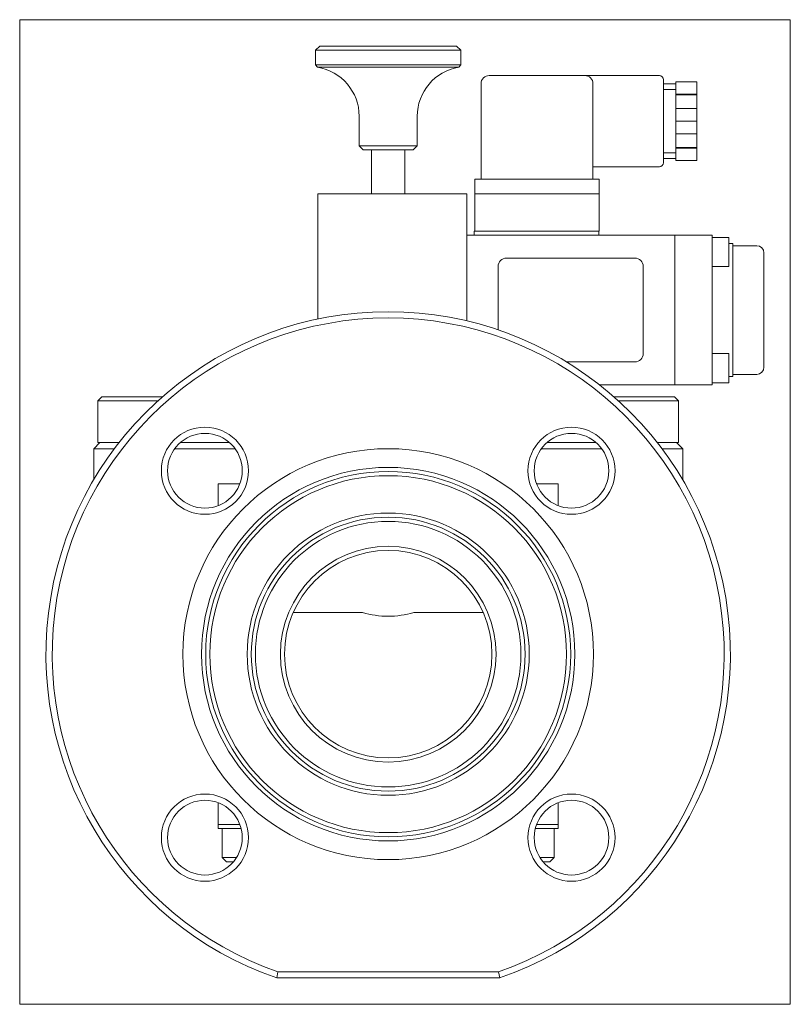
# Model space of a CAD drawing. Extents: x 115 to 301, y 36 to 273.
import ezdxf
from ezdxf.xclip import XClip

# ---------------------------------------------------------------- set-up
doc = ezdxf.new("R2010")
doc.units = 0
doc.header["$LTSCALE"] = 25.4
doc.header["$MEASUREMENT"] = 0
doc.header["$XCLIPFRAME"] = 2
doc.layers.get('0').update_dxf_attribs({"linetype": 'CONTINUOUS'})
for name, color, linetype in [('COKÓŁ_GNIAZDA_WT', 7, 'CONTINUOUS'), ('IMBUSM4X65', 7, 'CONTINUOUS'), ('NALEPKA_35X25', 7, 'CONTINUOUS'), ('OBUDOWA', 7, 'CONTINUOUS'), ('USZCZELKA', 7, 'CONTINUOUS'), ('USZCZELKA_COKOŁU', 7, 'CONTINUOUS'), ('WA_102_01_00_005', 7, 'CONTINUOUS'), ('WA_102_01_00_011', 7, 'CONTINUOUS'), ('WA_102_01_00_013', 7, 'CONTINUOUS'), ('WA_104_01_00_003', 7, 'CONTINUOUS'), ('WA_106_01_03BEZ_', 7, 'CONTINUOUS'), ('WA_209_01_00_003', 7, 'CONTINUOUS'), ('WA_209_01_00_007', 7, 'CONTINUOUS'), ('WA_209_02_00_007', 7, 'CONTINUOUS'), ('ŚRUBA_DŁAWIKA', 7, 'CONTINUOUS')]:
    doc.layers.add(name, color=color, linetype=linetype)

# ---------------------------------------------------------------- blocks, each defined once
blk = doc.blocks.new('SE1')
at = {"layer": 'COKÓŁ_GNIAZDA_WT', "color": 7, "linetype": 'CONTINUOUS', "lineweight": 0}
for p, q in [((224.45, 231.1), (224.45, 222.1)), ((227.95, 231.1), (228.45, 231.1)), ((228.45, 231.1), (250.45, 231.1)), ((250.45, 231.1), (250.95, 231.1)), ((254.45, 231.1), (254.45, 222.1)), ((224.45, 222.1), (228.45, 222.1)), ((228.45, 222.1), (250.45, 222.1)), ((250.45, 222.1), (254.45, 222.1))]:
    blk.add_line(p, q, dxfattribs=at)
at = {"layer": 'IMBUSM4X65', "color": 7, "linetype": 'CONTINUOUS', "lineweight": 0}
for p, q in [((285.67, 220.6), (281.67, 220.6)), ((285.67, 220.6), (285.67, 213.6)), ((281.67, 213.6), (285.67, 213.6)), ((285.67, 192.6), (281.67, 192.6)), ((285.67, 192.6), (285.67, 185.6)), ((281.67, 185.6), (285.67, 185.6))]:
    blk.add_line(p, q, dxfattribs=at)
at = {"layer": 'NALEPKA_35X25', "color": 7, "linetype": 'CONTINUOUS', "lineweight": 0}
for p, q in [((230.07, 213.6), (230.07, 198.33)), ((263.07, 215.6), (232.07, 215.6)), ((265.07, 192.6), (265.07, 213.6)), ((246.59, 190.6), (263.07, 190.6))]:
    blk.add_line(p, q, dxfattribs=at)
for centre, start, end in [((232.07, 213.6), 90, 180), ((263.07, 213.6), 0, 90), ((263.07, 192.6), 270, 360)]:
    blk.add_arc(centre, 2, start, end, dxfattribs=at)
at = {"layer": 'OBUDOWA', "color": 7, "linetype": 'CONTINUOUS', "lineweight": 0}
for p, q in [((227.95, 259.6), (250.95, 259.6)), ((268.95, 259.6), (250.95, 259.6)), ((269.95, 238.6), (269.95, 258.6)), ((225.95, 234.6), (225.95, 257.6)), ((252.95, 257.6), (252.95, 234.6)), ((252.95, 237.6), (268.95, 237.6))]:
    blk.add_line(p, q, dxfattribs=at)
for centre, radius, start, end in [((227.95, 257.6), 2, 90, 180), ((250.95, 257.6), 2, 0, 90), ((268.95, 258.6), 1, 0, 90), ((268.95, 238.6), 1, 270, 360)]:
    blk.add_arc(centre, radius, start, end, dxfattribs=at)
at = {"layer": 'USZCZELKA', "color": 7, "linetype": 'CONTINUOUS', "lineweight": 0}
for p, q in [((224.45, 234.6), (224.45, 231.1)), ((224.45, 234.6), (227.95, 234.6)), ((227.95, 234.6), (250.95, 234.6)), ((250.95, 234.6), (254.45, 234.6)), ((254.45, 234.6), (254.45, 231.1)), ((224.45, 231.1), (227.95, 231.1)), ((227.95, 231.1), (250.95, 231.1)), ((250.95, 231.1), (254.45, 231.1))]:
    blk.add_line(p, q, dxfattribs=at)
at = {"layer": 'USZCZELKA_COKOŁU', "color": 7, "linetype": 'CONTINUOUS', "lineweight": 0}
for p, q in [((224.32, 221.1), (224.32, 222.1)), ((224.32, 222.1), (228.32, 222.1)), ((254.32, 221.1), (254.32, 222.1))]:
    blk.add_line(p, q, dxfattribs=at)
at = {"layer": 'WA_102_01_00_005', "color": 7, "linetype": 'CONTINUOUS', "lineweight": 0}
for p, q in [((199.57, 231.1), (199.57, 241.7)), ((207.57, 231.1), (207.57, 241.7))]:
    blk.add_line(p, q, dxfattribs=at)
at = {"layer": 'WA_102_01_00_011', "color": 7, "linetype": 'CONTINUOUS', "lineweight": 0}
for p, q in [((187.07, 266.7), (186.07, 265.7)), ((186.07, 265.7), (186.07, 262.19)), ((186.07, 265.7), (221.07, 265.7)), ((187.07, 266.7), (220.07, 266.7)), ((221.07, 265.7), (220.07, 266.7)), ((221.07, 262.19), (221.07, 265.7)), ((186.07, 262.19), (186.55, 261.63)), ((186.07, 262.19), (221.07, 262.19)), ((186.55, 261.63), (220.6, 261.63)), ((220.6, 261.63), (221.07, 262.19)), ((196.57, 249.79), (196.57, 242.7)), ((210.57, 242.7), (210.57, 249.79)), ((196.57, 242.7), (210.57, 242.7)), ((196.57, 242.7), (197.57, 241.7)), ((209.57, 241.7), (210.57, 242.7)), ((197.57, 241.7), (209.57, 241.7))]:
    blk.add_line(p, q, dxfattribs=at)
for centre, start, end in [((184.57, 249.79), 0, 80.5333), ((222.57, 249.79), 99.4667, 180)]:
    blk.add_arc(centre, 12, start, end, dxfattribs=at)
at = {"layer": 'WA_102_01_00_013', "color": 7, "linetype": 'CONTINUOUS', "lineweight": 0}
for p, q in [((186.57, 231.1), (222.57, 231.1)), ((186.57, 231.1), (186.57, 200.93)), ((222.57, 231.1), (222.57, 200.48))]:
    blk.add_line(p, q, dxfattribs=at)
at = {"layer": 'WA_104_01_00_003', "color": 7, "linetype": 'CONTINUOUS', "lineweight": 0}
for p, q in [((134.57, 182.2), (133.57, 181.2)), ((133.57, 181.2), (148.03, 181.2)), ((133.57, 181.2), (133.57, 171.2)), ((134.57, 182.2), (149.15, 182.2)), ((258, 182.2), (272.57, 182.2)), ((259.12, 181.2), (273.57, 181.2)), ((273.57, 181.2), (272.57, 182.2)), ((273.57, 171.2), (273.57, 181.2)), ((133.57, 171.2), (138.73, 171.2)), ((153.49, 171.2), (165.27, 171.2)), ((241.88, 171.2), (253.66, 171.2)), ((268.42, 171.2), (273.57, 171.2))]:
    blk.add_line(p, q, dxfattribs=at)
at = {"layer": 'WA_106_01_03BEZ_', "color": 7, "linetype": 'CONTINUOUS', "lineweight": 0}
for p, q in [((134.07, 171.2), (132.57, 169.7)), ((274.57, 169.7), (273.07, 171.2)), ((132.57, 169.7), (132.57, 162.21)), ((132.57, 169.7), (137.57, 169.7)), ((152.11, 169.7), (166.65, 169.7)), ((240.5, 169.7), (255.04, 169.7)), ((269.57, 169.7), (274.57, 169.7)), ((274.57, 162.21), (274.57, 169.7)), ((167.71, 161.2), (162.57, 161.2)), ((162.57, 156.04), (162.57, 161.2)), ((244.57, 161.2), (239.43, 161.2)), ((244.57, 156.07), (244.57, 161.2)), ((180.66, 130.2), (197.39, 130.2)), ((209.76, 130.2), (226.49, 130.2)), ((162.57, 79.2), (162.57, 84.35)), ((244.57, 79.2), (244.57, 84.36)), ((162.57, 78.2), (162.57, 79.2)), ((162.57, 79.2), (167.75, 79.2)), ((239.44, 79.2), (244.57, 79.2)), ((244.57, 78.2), (244.57, 79.2)), ((162.57, 78.2), (168.11, 78.2)), ((163.57, 78.2), (163.57, 71.2)), ((239.04, 78.2), (244.57, 78.2)), ((243.57, 71.2), (243.57, 78.2)), ((163.57, 71.2), (166.99, 71.2)), ((163.57, 71.2), (164.57, 70.2)), ((240.16, 71.2), (243.57, 71.2)), ((242.57, 70.2), (243.57, 71.2)), ((164.57, 70.2), (166.26, 70.2)), ((240.89, 70.2), (242.57, 70.2)), ((176.95, 43.7), (176.7, 42.2)), ((176.95, 43.7), (230.2, 43.7)), ((230.45, 42.2), (230.2, 43.7)), ((230.45, 42.2), (176.7, 42.2))]:
    blk.add_line(p, q, dxfattribs=at)
for centre, radius in [((159.38, 164.39), 10.5), ((159.38, 164.39), 9), ((247.77, 164.39), 10.5), ((247.77, 164.39), 9), ((203.57, 120.2), 49.5), ((203.57, 120.2), 45), ((203.57, 120.2), 44), ((203.57, 120.2), 43), ((203.57, 120.2), 34), ((203.57, 120.2), 33), ((203.57, 120.2), 32), ((203.57, 120.2), 26), ((203.57, 120.2), 25), ((159.38, 76), 10.5), ((247.77, 76), 10.5), ((159.38, 76), 9), ((247.77, 76), 9)]:
    blk.add_circle(centre, radius, dxfattribs=at)
for radius, start, end in [(82.5, 289.0113, 250.9887), (81, 289.1881, 250.8119)]:
    blk.add_arc((203.57, 120.2), radius, start, end, dxfattribs=at)
blk.add_ellipse((203.57, 196.02), major_axis=(0, 66.68), ratio=0.57735, start_param=2.980253, end_param=3.302932, dxfattribs=at)
at = {"layer": 'WA_209_01_00_003', "color": 7, "linetype": 'CONTINUOUS', "lineweight": 0}
for p, q in [((281.67, 221.1), (272.67, 221.1)), ((272.67, 185.1), (272.67, 221.1)), ((281.67, 185.1), (281.67, 221.1)), ((286.67, 219.1), (285.67, 219.1)), ((286.67, 187.1), (286.67, 219.1)), ((281.67, 185.1), (272.67, 185.1)), ((285.67, 187.1), (286.67, 187.1))]:
    blk.add_line(p, q, dxfattribs=at)
at = {"layer": 'WA_209_01_00_007', "color": 7, "linetype": 'CONTINUOUS', "lineweight": 0}
for p, q in [((292.42, 218.6), (286.67, 218.6)), ((294.17, 189.35), (294.17, 216.85)), ((286.67, 187.6), (292.42, 187.6))]:
    blk.add_line(p, q, dxfattribs=at)
for centre, start, end in [((292.42, 216.85), 0, 90), ((292.42, 189.35), 270, 360)]:
    blk.add_arc(centre, 1.75, start, end, dxfattribs=at)
at = {"layer": 'WA_209_02_00_007', "color": 7, "linetype": 'CONTINUOUS', "lineweight": 0}
for p, q in [((222.57, 221.1), (272.67, 221.1)), ((222.57, 200.48), (222.57, 221.1)), ((272.67, 185.1), (272.67, 221.1)), ((254.51, 185.1), (272.67, 185.1))]:
    blk.add_line(p, q, dxfattribs=at)
at = {"layer": 'ŚRUBA_DŁAWIKA', "color": 7, "linetype": 'CONTINUOUS', "lineweight": 0}
for p, q in [((272.95, 257.6), (269.95, 257.6)), ((269.95, 256.25), (272.95, 256.25)), ((272.95, 258.1), (272.95, 255.08)), ((277.95, 258.1), (272.95, 258.1)), ((277.95, 258.1), (277.95, 255.08)), ((277.95, 255.08), (272.95, 255.08)), ((272.95, 255.08), (272.95, 254.93)), ((272.95, 254.93), (277.95, 254.93)), ((272.95, 254.93), (272.95, 251.62)), ((277.95, 255.08), (277.95, 254.93)), ((277.95, 254.93), (277.95, 251.62)), ((272.95, 251.62), (272.95, 248.6)), ((272.95, 251.62), (277.95, 251.62)), ((277.95, 251.62), (277.95, 248.6)), ((272.95, 248.6), (272.95, 245.58)), ((277.95, 248.6), (272.95, 248.6)), ((277.95, 248.6), (277.95, 245.58)), ((277.95, 245.58), (272.95, 245.58)), ((272.95, 245.58), (272.95, 242.27)), ((277.95, 245.58), (277.95, 242.27)), ((272.95, 242.27), (277.95, 242.27)), ((272.95, 242.27), (272.95, 242.12)), ((272.95, 242.12), (272.95, 239.1)), ((272.95, 242.12), (277.95, 242.12)), ((277.95, 242.27), (277.95, 242.12)), ((277.95, 242.12), (277.95, 239.1)), ((269.95, 240.95), (272.95, 240.95)), ((269.95, 239.6), (272.95, 239.6)), ((277.95, 239.1), (272.95, 239.1))]:
    blk.add_line(p, q, dxfattribs=at)

msp = doc.modelspace()

# ---------------------------------------------------------------- block references
at = {"color": 0, "lineweight": 0}
ref = msp.add_blockref('SE1', (0, 0), dxfattribs=at)
XClip(ref).set_block_clipping_path([(114.7243327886, 35.8491387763), (300.5243348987, 273.0491392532)])
ref.dxf.unprotected_set("ltscale", 0)

doc.saveas('drawing.dxf')
